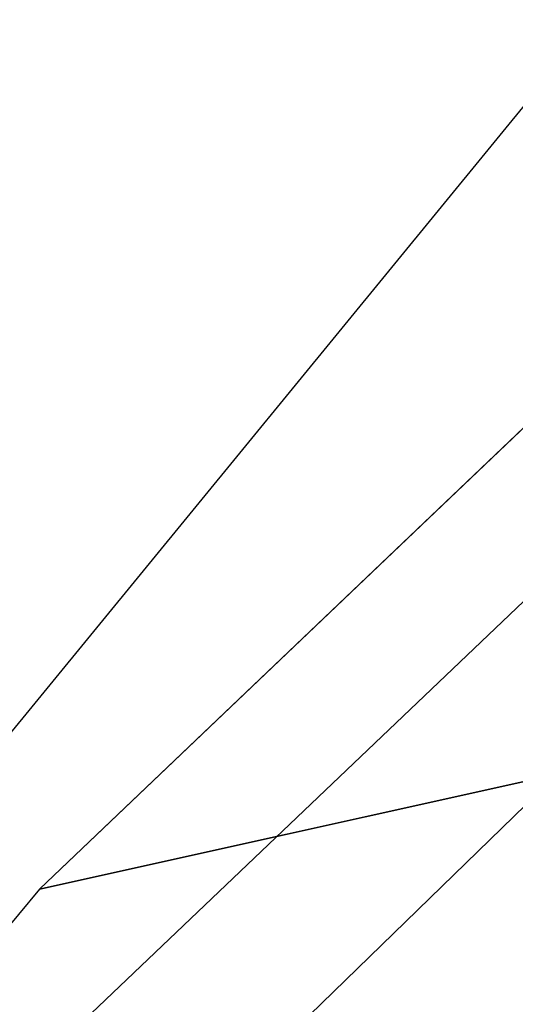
# Model space of a CAD drawing. Extents: x 0.3 to 31.7, y -15.7 to 15.7.
# Tile 54 of 80: x 5.03918 to 5.04326, y -10.89277 to -10.88469. Entities that reach past the tile are written whole.
import ezdxf

# ---------------------------------------------------------------- set-up
doc = ezdxf.new("R2010")
doc.units = 0
doc.header["$MEASUREMENT"] = 0
doc.layers.get('0').update_dxf_attribs({"linetype": 'CONTINUOUS'})

# ---------------------------------------------------------------- blocks, each defined once
blk = doc.blocks.new('LUXORA_ZWIS_DU_Y_STL')
at = {"color": 0}
for p, q in [((5.020232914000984, -10.91358935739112, 4.147204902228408), (5.095952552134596, -10.82113911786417, 4.146010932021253)), ((5.020232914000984, -10.91358935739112, 4.147204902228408), (5.095952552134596, -10.82113911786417, 4.146010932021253)), ((5.039346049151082, -10.89182455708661, 0.6839868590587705), (5.113207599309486, -10.82147793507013, 0.6839868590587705)), ((5.039346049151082, -10.89182455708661, 0.6839868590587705), (5.113207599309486, -10.82147793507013, 0.6839868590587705)), ((5.033685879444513, -10.89864055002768, 0.6980818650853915), (5.113920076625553, -10.82222525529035, 0.6980818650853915)), ((5.033685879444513, -10.89864055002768, 0.6980818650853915), (5.113920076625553, -10.82222525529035, 0.6980818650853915)), ((5.020232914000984, -10.91358935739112, 4.147204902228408), (5.105909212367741, -10.83032202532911, 4.150043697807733)), ((5.020232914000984, -10.91358935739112, 4.147204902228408), (5.105909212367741, -10.83032202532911, 4.150043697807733)), ((5.049998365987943, -10.88946124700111, 0.6710265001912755), (5.039346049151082, -10.89182455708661, 0.6839868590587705)), ((5.049998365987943, -10.88946124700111, 0.6710265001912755), (5.039346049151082, -10.89182455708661, 0.6839868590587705)), ((5.039346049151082, -10.89182455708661, 0.6839868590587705), (5.033685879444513, -10.89864055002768, 0.6980818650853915)), ((5.039346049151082, -10.89182455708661, 0.6839868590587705), (5.033685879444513, -10.89864055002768, 0.6980818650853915))]:
    blk.add_line(p, q, dxfattribs=at)
mesh = blk.add_polyface(dxfattribs=at)
corners = [(5.113207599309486, -10.82147793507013, 0.6839868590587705), (5.049998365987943, -10.88946124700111, 0.6710265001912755), (5.117094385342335, -10.82555936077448, 0.6710265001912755), (5.039346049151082, -10.89182455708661, 0.6839868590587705)]
mesh.append_faces([[corners[k] for k in face] for face in [(0, 1, 2), (1, 0, 3)]], dxfattribs={"vtx0": -1, "color": 0})
mesh = blk.add_polyface(dxfattribs=at)
corners = [(5.127472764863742, -10.83645557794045, 0.71723960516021), (5.046341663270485, -10.92341625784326, 0.7184334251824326), (5.041088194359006, -10.91872928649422, 0.71723960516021)]
mesh.append_faces([[corners[k] for k in face] for face in [(0, 1, 2)]], dxfattribs={"color": 0})

msp = doc.modelspace()

# ---------------------------------------------------------------- block references
at = {"color": 0}
msp.add_blockref('LUXORA_ZWIS_DU_Y_STL', (0, 0), dxfattribs=at)

doc.saveas('drawing.dxf')
